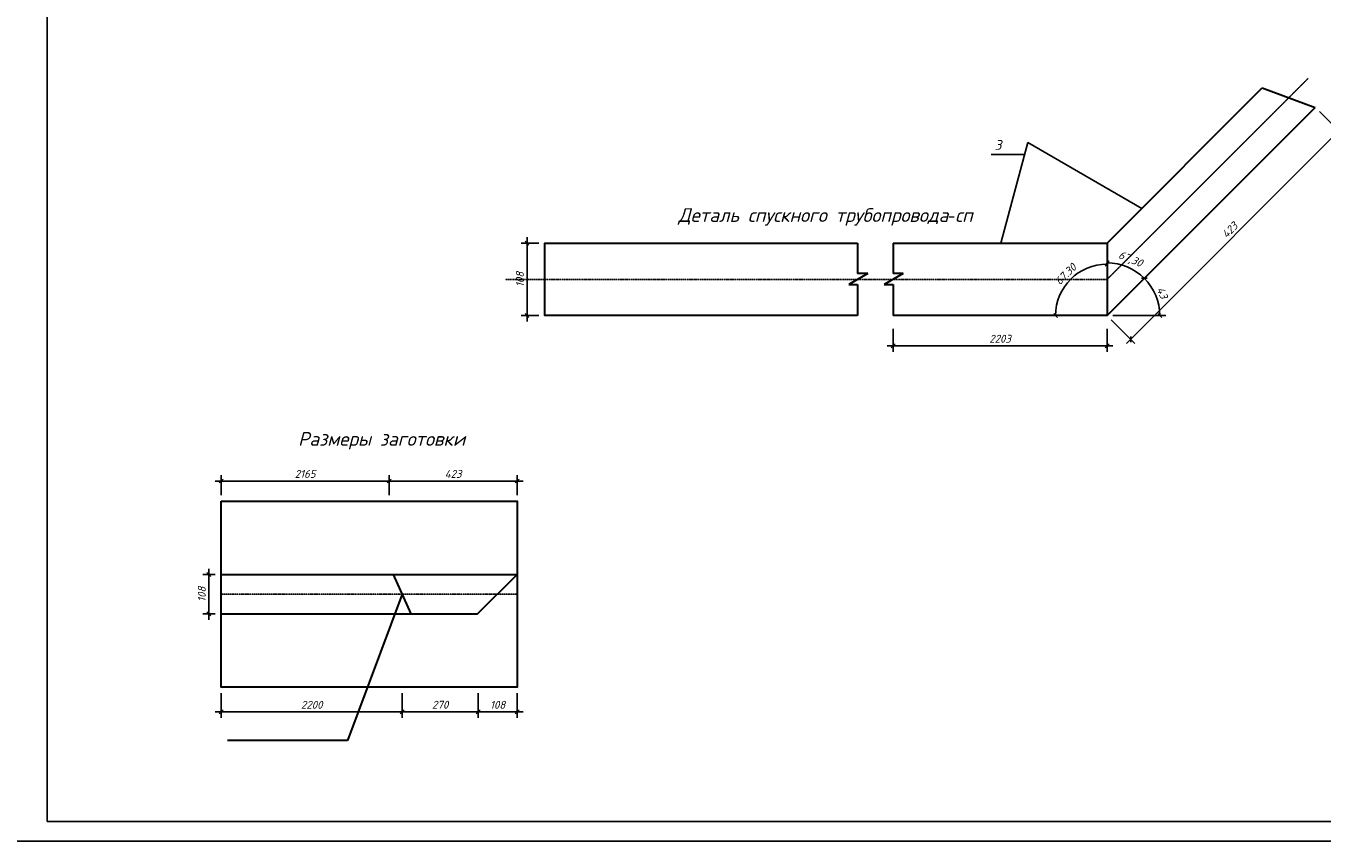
# Model space of a CAD drawing. Header units: millimetres. Extents: x -3143211 to -2549809, y 1060331 to 1394375.
# Tile 85 of 151: x -3055836 to -3022827, y 1118805 to 1139555. Entities that reach past the tile are written whole.
import ezdxf

# ---------------------------------------------------------------- set-up
doc = ezdxf.new("R2010")
doc.units = ezdxf.units.MM
doc.linetypes.add('ACAD_ISO10W100', pattern=[18, 12, -3, 0, -3])
doc.layers.add('(002) Рамка', color=7, linetype='Continuous')
doc.layers.add('ос', color=1, linetype='Continuous')
doc.styles.get("Standard").update_dxf_attribs({"font": 'isocpeui.ttf'})
doc.dimstyles.new('ISO-25', dxfattribs={"dimtxt": 2.5, "dimasz": 2.5, "dimexe": 1.25, "dimexo": 0.625, "dimtad": 1, "dimlfac": 100, "dimtxsty": 'Standard', "dimblk": 'OBLIQUE', "dimcen": 2.5, "dimadec": 0, "dimazin": 0, "dimtfac": 1, "dimtmove": 0, "dimatfit": 3, "dimldrblk": 'OBLIQUE', "dimfxl": 1, "dimarcsym": 0})

# ---------------------------------------------------------------- blocks, each defined once
blk = doc.blocks.new('_Oblique')
at = {"color": 0, "linetype": 'ByBlock', "lineweight": -2}
blk.add_line((-0.5, -0.5), (0.5, 0.5), dxfattribs=at)
blk = doc.blocks.new('*D87')
at = {"color": 0, "lineweight": -2, "ltscale": 150, "transparency": 16777216}
for p, q in [((-3051013, 1127970), (-3046437, 1127970)), ((-3050863, 1127606), (-3050863, 1128120)), ((-3046587, 1127606), (-3046587, 1128120))]:
    blk.add_line(p, q, dxfattribs=at)
at = {"layer": 'Defpoints', "color": 0, "ltscale": 150, "transparency": 16777216}
for p in [(-3046587, 1127970), (-3050863, 1127456), (-3046587, 1127456)]:
    blk.add_point(p, dxfattribs=at)
at = {"color": 0, "lineweight": -2, "ltscale": 150, "transparency": 16777216, "xscale": 100, "yscale": 100, "zscale": 100, "rotation": 180}
blk.add_blockref('_Oblique', (-3050863, 1127970), dxfattribs=at)
at = {"color": 0, "lineweight": -2, "ltscale": 150, "transparency": 16777216, "xscale": 100, "yscale": 100, "zscale": 100}
blk.add_blockref('_Oblique', (-3046587, 1127970), dxfattribs=at)
at = {"color": 0, "ltscale": 150, "transparency": 16777216, "insert": (-3048725, 1128150), "char_height": 200, "attachment_point": 5}
blk.add_mtext('2165', dxfattribs=at)
blk = doc.blocks.new('*D88')
at = {"color": 0, "lineweight": -2, "ltscale": 150, "transparency": 16777216}
for p, q in [((-3046737, 1127970), (-3043174, 1127970)), ((-3046587, 1127606), (-3046587, 1128120)), ((-3043324, 1127606), (-3043324, 1128120))]:
    blk.add_line(p, q, dxfattribs=at)
at = {"layer": 'Defpoints', "color": 0, "ltscale": 150, "transparency": 16777216}
for p in [(-3043324, 1127970), (-3046587, 1127456), (-3043324, 1127456)]:
    blk.add_point(p, dxfattribs=at)
at = {"color": 0, "lineweight": -2, "ltscale": 150, "transparency": 16777216, "xscale": 100, "yscale": 100, "zscale": 100, "rotation": 180}
blk.add_blockref('_Oblique', (-3046587, 1127970), dxfattribs=at)
at = {"color": 0, "lineweight": -2, "ltscale": 150, "transparency": 16777216, "xscale": 100, "yscale": 100, "zscale": 100}
blk.add_blockref('_Oblique', (-3043324, 1127970), dxfattribs=at)
at = {"color": 0, "ltscale": 150, "transparency": 16777216, "insert": (-3044956, 1128150), "char_height": 200, "attachment_point": 5}
blk.add_mtext('423', dxfattribs=at)
blk = doc.blocks.new('*D89')
at = {"color": 0, "lineweight": -2, "ltscale": 150, "transparency": 16777216}
for p, q in [((-3050863, 1122571), (-3050863, 1121943)), ((-3046251, 1122571), (-3046251, 1121943)), ((-3051013, 1122093), (-3046101, 1122093))]:
    blk.add_line(p, q, dxfattribs=at)
at = {"layer": 'Defpoints', "color": 0, "ltscale": 150, "transparency": 16777216}
for p in [(-3050863, 1122721), (-3046251, 1122721), (-3046251, 1122093)]:
    blk.add_point(p, dxfattribs=at)
at = {"color": 0, "lineweight": -2, "ltscale": 150, "transparency": 16777216, "xscale": 100, "yscale": 100, "zscale": 100, "rotation": 180}
blk.add_blockref('_Oblique', (-3050863, 1122093), dxfattribs=at)
at = {"color": 0, "lineweight": -2, "ltscale": 150, "transparency": 16777216, "xscale": 100, "yscale": 100, "zscale": 100}
blk.add_blockref('_Oblique', (-3046251, 1122093), dxfattribs=at)
at = {"color": 0, "ltscale": 150, "transparency": 16777216, "insert": (-3048557, 1122273), "char_height": 200, "attachment_point": 5}
blk.add_mtext('2200', dxfattribs=at)
blk = doc.blocks.new('*D90')
at = {"color": 0, "lineweight": -2, "ltscale": 150, "transparency": 16777216}
for p, q in [((-3044320, 1122571), (-3044320, 1121943)), ((-3043324, 1122571), (-3043324, 1121943)), ((-3043174, 1122093), (-3044470, 1122093))]:
    blk.add_line(p, q, dxfattribs=at)
at = {"layer": 'Defpoints', "color": 0, "ltscale": 150, "transparency": 16777216}
for p in [(-3044320, 1122721), (-3043324, 1122721), (-3044320, 1122093)]:
    blk.add_point(p, dxfattribs=at)
at = {"color": 0, "lineweight": -2, "ltscale": 150, "transparency": 16777216, "xscale": 100, "yscale": 100, "zscale": 100, "rotation": 180}
blk.add_blockref('_Oblique', (-3044320, 1122093), dxfattribs=at)
at = {"color": 0, "lineweight": -2, "ltscale": 150, "transparency": 16777216, "xscale": 100, "yscale": 100, "zscale": 100}
blk.add_blockref('_Oblique', (-3043324, 1122093), dxfattribs=at)
at = {"color": 0, "ltscale": 150, "transparency": 16777216, "insert": (-3043822, 1122273), "char_height": 200, "attachment_point": 5}
blk.add_mtext('108', dxfattribs=at)
blk = doc.blocks.new('*D57')
at = {"color": 0, "lineweight": -2, "ltscale": 150, "transparency": 16777216}
for p, q in [((-3046251, 1122571), (-3046251, 1121943)), ((-3044320, 1122571), (-3044320, 1121943)), ((-3044170, 1122093), (-3046401, 1122093))]:
    blk.add_line(p, q, dxfattribs=at)
at = {"layer": 'Defpoints', "color": 0, "ltscale": 150, "transparency": 16777216}
for p in [(-3046251, 1122721), (-3044320, 1122721), (-3046251, 1122093)]:
    blk.add_point(p, dxfattribs=at)
at = {"color": 0, "lineweight": -2, "ltscale": 150, "transparency": 16777216, "xscale": 100, "yscale": 100, "zscale": 100, "rotation": 180}
blk.add_blockref('_Oblique', (-3046251, 1122093), dxfattribs=at)
at = {"color": 0, "lineweight": -2, "ltscale": 150, "transparency": 16777216, "xscale": 100, "yscale": 100, "zscale": 100}
blk.add_blockref('_Oblique', (-3044320, 1122093), dxfattribs=at)
at = {"color": 0, "ltscale": 150, "transparency": 16777216, "insert": (-3045286, 1122275), "char_height": 200, "attachment_point": 5}
blk.add_mtext('270', dxfattribs=at)
blk = doc.blocks.new('*D91')
at = {"color": 0, "lineweight": -2, "ltscale": 150, "transparency": 16777216}
for p, q in [((-3051177, 1124438), (-3051177, 1125738)), ((-3051013, 1125588), (-3051327, 1125588)), ((-3051013, 1124588), (-3051327, 1124588))]:
    blk.add_line(p, q, dxfattribs=at)
at = {"layer": 'Defpoints', "color": 0, "ltscale": 150, "transparency": 16777216}
for p in [(-3051177, 1125588), (-3050863, 1125588), (-3050863, 1124588)]:
    blk.add_point(p, dxfattribs=at)
at = {"color": 0, "lineweight": -2, "ltscale": 150, "transparency": 16777216, "xscale": 100, "yscale": 100, "zscale": 100}
for p, rotation in [((-3051177, 1125588), 90), ((-3051177, 1124588), 270)]:
    blk.add_blockref('_Oblique', p, dxfattribs=dict(at, rotation=rotation))
at = {"color": 0, "ltscale": 150, "transparency": 16777216, "insert": (-3051357, 1125088), "char_height": 200, "attachment_point": 5, "rotation": 90}
blk.add_mtext('108', dxfattribs=at)
blk = doc.blocks.new('*D92')
at = {"color": 0, "lineweight": -2, "ltscale": 150, "transparency": 16777216}
for p, q in [((-3022896, 1137375), (-3022295, 1136774)), ((-3022295, 1136986), (-3027807, 1131473)), ((-3028196, 1132075), (-3027595, 1131473))]:
    blk.add_line(p, q, dxfattribs=at)
at = {"layer": 'Defpoints', "color": 0, "ltscale": 150, "transparency": 16777216}
for p in [(-3023002, 1137481), (-3028303, 1132181), (-3027701, 1131579)]:
    blk.add_point(p, dxfattribs=at)
at = {"color": 0, "lineweight": -2, "ltscale": 150, "transparency": 16777216, "xscale": 100, "yscale": 100, "zscale": 100}
for p, rotation in [((-3022401, 1136880), 45), ((-3027701, 1131579), 225)]:
    blk.add_blockref('_Oblique', p, dxfattribs=dict(at, rotation=rotation))
at = {"color": 0, "ltscale": 150, "transparency": 16777216, "insert": (-3025178, 1134357), "char_height": 200, "attachment_point": 5, "rotation": 45}
blk.add_mtext('423', dxfattribs=at)
blk = doc.blocks.new('*D93')
at = {"color": 0, "lineweight": -2, "ltscale": 150, "transparency": 16777216}
for p, q in [((-3033752, 1131841), (-3033752, 1131262)), ((-3028303, 1131841), (-3028303, 1131262)), ((-3033902, 1131412), (-3028153, 1131412))]:
    blk.add_line(p, q, dxfattribs=at)
at = {"layer": 'Defpoints', "color": 0, "ltscale": 150, "transparency": 16777216}
for p in [(-3033752, 1131991), (-3028303, 1131991), (-3028303, 1131412)]:
    blk.add_point(p, dxfattribs=at)
at = {"color": 0, "lineweight": -2, "ltscale": 150, "transparency": 16777216, "xscale": 100, "yscale": 100, "zscale": 100, "rotation": 180}
blk.add_blockref('_Oblique', (-3033752, 1131412), dxfattribs=at)
at = {"color": 0, "lineweight": -2, "ltscale": 150, "transparency": 16777216, "xscale": 100, "yscale": 100, "zscale": 100}
blk.add_blockref('_Oblique', (-3028303, 1131412), dxfattribs=at)
at = {"color": 0, "ltscale": 150, "transparency": 16777216, "insert": (-3031027, 1131592), "char_height": 200, "attachment_point": 5}
blk.add_mtext('2203', dxfattribs=at)
blk = doc.blocks.new('*D58')
at = {"color": 0, "lineweight": -2, "ltscale": 150, "transparency": 16777216}
for p, q in [((-3042775, 1134024), (-3043225, 1134024)), ((-3043075, 1134174), (-3043075, 1132031)), ((-3042775, 1132181), (-3043225, 1132181))]:
    blk.add_line(p, q, dxfattribs=at)
at = {"layer": 'Defpoints', "color": 0, "ltscale": 150, "transparency": 16777216}
for p in [(-3042625, 1134024), (-3043075, 1132181), (-3042625, 1132181)]:
    blk.add_point(p, dxfattribs=at)
at = {"color": 0, "lineweight": -2, "ltscale": 150, "transparency": 16777216, "xscale": 100, "yscale": 100, "zscale": 100}
for p, rotation in [((-3043075, 1134024), 90), ((-3043075, 1132181), 270)]:
    blk.add_blockref('_Oblique', p, dxfattribs=dict(at, rotation=rotation))
at = {"color": 0, "ltscale": 150, "transparency": 16777216, "insert": (-3043255, 1133102), "char_height": 200, "width": 416.24, "attachment_point": 5, "rotation": 90}
blk.add_mtext('108', dxfattribs=at)
blk = doc.blocks.new('*D94')
at = {"color": 0, "lineweight": -2, "ltscale": 150, "transparency": 16777216}
blk.add_arc((-3028303, 1132181), 1310, 90, 180, dxfattribs=at)
at = {"layer": 'Defpoints', "color": 0, "ltscale": 150, "transparency": 16777216}
for p in [(-3028303, 1134024), (-3028957, 1133315), (-3033752, 1132181), (-3028303, 1132181), (-3028303, 1132181)]:
    blk.add_point(p, dxfattribs=at)
at = {"color": 0, "lineweight": -2, "ltscale": 150, "transparency": 16777216, "xscale": 100, "yscale": 100, "zscale": 100}
blk.add_blockref('_Oblique', (-3028303, 1133490), dxfattribs=at)
at = {"color": 0, "lineweight": -2, "ltscale": 150, "transparency": 16777216, "xscale": 100, "yscale": 100, "zscale": 100, "rotation": 269.9999999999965}
blk.add_blockref('_Oblique', (-3029612, 1132181), dxfattribs=at)
at = {"color": 0, "ltscale": 150, "transparency": 16777216, "insert": (-3029357, 1133235), "char_height": 200, "width": 657.76, "attachment_point": 5, "rotation": 45}
blk.add_mtext('67.30', dxfattribs=at)
blk = doc.blocks.new('*D95')
at = {"color": 0, "lineweight": -2, "ltscale": 150, "transparency": 16777216}
blk.add_arc((-3028303, 1132181), 1342, 45, 90, dxfattribs=at)
at = {"layer": 'Defpoints', "color": 0, "ltscale": 150, "transparency": 16777216}
for p in [(-3023002, 1137481), (-3028303, 1134024), (-3027631, 1133343), (-3028303, 1132181), (-3028303, 1132181)]:
    blk.add_point(p, dxfattribs=at)
at = {"color": 0, "lineweight": -2, "ltscale": 150, "transparency": 16777216, "xscale": 100, "yscale": 100, "zscale": 100}
for p, rotation in [((-3028303, 1133523), 180.0000000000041), ((-3027353, 1133130), 314.9999999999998)]:
    blk.add_blockref('_Oblique', p, dxfattribs=dict(at, rotation=rotation))
at = {"color": 0, "ltscale": 150, "transparency": 16777216, "insert": (-3027712, 1133605), "char_height": 200, "attachment_point": 5, "rotation": 337.5}
blk.add_mtext('67,30', dxfattribs=at)
blk = doc.blocks.new('*D96')
at = {"color": 0, "lineweight": -2, "ltscale": 150, "transparency": 16777216}
blk.add_line((-3028153, 1132181), (-3026810, 1132181), dxfattribs=at)
blk.add_arc((-3028303, 1132181), 1342, 360, 45, dxfattribs=at)
at = {"layer": 'Defpoints', "color": 0, "ltscale": 150, "transparency": 16777216}
for p in [(-3023002, 1137481), (-3027006, 1132528), (-3033752, 1132181), (-3028303, 1132181), (-3028303, 1132181)]:
    blk.add_point(p, dxfattribs=at)
at = {"color": 0, "lineweight": -2, "ltscale": 150, "transparency": 16777216, "xscale": 100, "yscale": 100, "zscale": 100}
for p, rotation in [((-3027353, 1133130), 135.0000000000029), ((-3026960, 1132181), 269.9999999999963)]:
    blk.add_blockref('_Oblique', p, dxfattribs=dict(at, rotation=rotation))
at = {"color": 0, "ltscale": 150, "transparency": 16777216, "insert": (-3026896, 1132763), "char_height": 200, "attachment_point": 5, "rotation": 292.5}
blk.add_mtext('43', dxfattribs=at)

msp = doc.modelspace()

# ---------------------------------------------------------------- linework, layer by layer
at = {"color": 0}
for p, q in [((-3055296.73173, 1160304.62022), (-3055296.73173, 1119304.62022)), ((-3055296.73173, 1119304.62022), (-2998396.73173, 1119304.62022)), ((-2997896.73173, 1118804.62022), (-3057296.73173, 1118804.62022)), ((-3057296.73173, 1118804.62022), (-2997896.73173, 1118804.62022))]:
    msp.add_line(p, q, dxfattribs=at)
at = {"color": 0, "lineweight": 30, "ltscale": 150}
for p, q in [((-3028302.50888, 1134023.90145), (-3024349.80448, 1137976.60585)), ((-3024349.80448, 1137976.60585), (-3023002.12641, 1137481.06053)), ((-3028302.50888, 1132180.67806), (-3023002.12641, 1137481.06053)), ((-3034657.62487, 1134023.90145), (-3034657.62487, 1133252.47456)), ((-3033751.66878, 1134023.90145), (-3033751.66878, 1133252.47456)), ((-3034397.49716, 1133252.47456), (-3034881.91668, 1132972.79481)), ((-3034397.49716, 1133252.47456), (-3034657.62487, 1133252.47456)), ((-3033491.54107, 1133252.47456), (-3033975.96059, 1132972.79481)), ((-3033491.54107, 1133252.47456), (-3033751.66878, 1133252.47456)), ((-3034881.91668, 1132972.79481), (-3034657.62487, 1132972.79481)), ((-3034657.62487, 1132972.79481), (-3034657.62487, 1132180.67806)), ((-3033975.96059, 1132972.79481), (-3033751.66878, 1132972.79481)), ((-3033751.66878, 1132972.79481), (-3033751.66878, 1132180.67806)), ((-3050862.806, 1125588.47589), (-3043324.34377, 1125588.47589)), ((-3046482.05224, 1125588.47589), (-3046029.92726, 1124588.47589)), ((-3044332.74574, 1124588.47589), (-3043324.34377, 1125588.47589)), ((-3046255.98975, 1125088.47589), (-3047642.19492, 1121365.46465)), ((-3050862.806, 1124588.47589), (-3044332.74574, 1124588.47589)), ((-3047642.19492, 1121365.46465), (-3050706.46253, 1121365.46465))]:
    msp.add_line(p, q, dxfattribs=at)
at = {"color": 0, "ltscale": 150}
for p, q in [((-3030322.25152, 1136584.16246), (-3031008.27139, 1134023.90145)), ((-3027418.64555, 1134907.76478), (-3030322.25152, 1136584.16246)), ((-3030402.14342, 1136286.00182), (-3031253.50996, 1136286.00182))]:
    msp.add_line(p, q, dxfattribs=at)
at = {"color": 0, "lineweight": 30, "ltscale": 150}
for points in [[(-3034657.62487, 1132180.67806), (-3042624.58065, 1132180.67806), (-3042624.58065, 1134023.90145), (-3034657.62487, 1134023.90145)], [(-3033751.66878, 1134023.90145), (-3028302.50888, 1134023.90145), (-3028302.50888, 1132180.67806), (-3033751.66878, 1132180.67806)]]:
    msp.add_lwpolyline(points, dxfattribs=at)
msp.add_lwpolyline([(-3050862.806, 1127455.63293), (-3043324.34377, 1127455.63293), (-3043324.34377, 1122721.31885), (-3050862.806, 1122721.31885)], close=True, dxfattribs=at)
at = {"layer": 'ос', "color": 0, "linetype": 'ACAD_ISO10W100', "ltscale": 0.25}
for p, q in [((-3028302.50888, 1133102.28975), (-3023180.73906, 1138224.05957)), ((-3043631.1834, 1133102.28975), (-3028302.50888, 1133102.28975)), ((-3050862.806, 1125088.47589), (-3043324.34377, 1125088.47589))]:
    msp.add_line(p, q, dxfattribs=at)

# ---------------------------------------------------------------- texts
at = {"layer": '(002) Рамка', "insert": (-3069699.28716, 1123534.63865), "char_height": 300, "width": 11750.9206449, "attachment_point": 1}
msp.add_mtext('\\pi96.71032;Surxondaryo viloyati “Termiz” EIZning Bandixon tumani filiali \\P\\pi1164.55123;uchun ichimlik suvi inshootini va tarmog’ini qurish.', dxfattribs=at)
at = {"color": 0, "ltscale": 150, "insert": (-3031079.65062, 1136650.11041), "char_height": 250, "width": 209.5075758, "attachment_point": 2}
msp.add_mtext('3', dxfattribs=at)
at = {"color": 0, "ltscale": 0.01, "char_height": 350, "attachment_point": 2}
for s, insert, width in [('Деталь спускного трубопровода{\\fTimes New Roman|b0|i0|c186|p18;-}сп', (-3035473.98392, 1134915.47904), 8522.2160317), ('Размеры заготовки', (-3046777.11347, 1129216.63312), 4163.8821197)]:
    msp.add_mtext(s, dxfattribs=dict(at, insert=insert, width=width))

# ---------------------------------------------------------------- dimensions: what is measured, and where the dimension line sits
at = {"color": 0, "ltscale": 150}
for base, line1, line2, text, picture, middle in [((-3027006.1091, 1132528.04733), ((-3028302.50888, 1132180.67806), (-3023002.12641, 1137481.06053)), ((-3028302.50888, 1132180.67806), (-3033751.66878, 1132180.67806)), '43', '*D96', (-3026896.24245, 1132763.17268)), ((-3027631.44297, 1133342.9983), ((-3028302.50888, 1132180.67806), (-3023002.12641, 1137481.06053)), ((-3028302.50888, 1134023.90145), (-3028302.50888, 1132180.67806)), '67,30', '*D95', (-3027712.36058, 1133605.42208)), ((-3028957.33877, 1133314.8767), ((-3028302.50888, 1134023.90145), (-3028302.50888, 1132180.67806)), ((-3028302.50888, 1132180.67806), (-3033751.66878, 1132180.67806)), '67.30', '*D94', (-3029356.76808, 1133234.93726))]:
    dim = msp.add_angular_dim_2l(base=base, line1=line1, line2=line2, text=text, dimstyle='ISO-25', override={"dimtxt": 200, "dimasz": 100, "dimexe": 150, "dimexo": 150, "dimgap": 80, "dimblk": 'Oblique', "dimcen": 200, "dimdle": 150, "dimfxl": 1.25, "dimarcsym": 1}, dxfattribs=at)
    dim.commit()
    dim.dimension.update_dxf_attribs({"geometry": picture, "text_midpoint": middle})
for p1, p2, distance, text, override, picture, middle in [((-3023002.12641, 1137481.06053), (-3028302.50888, 1132180.67806), 850.35561, '423', {"dimtxt": 200, "dimasz": 100, "dimexe": 150, "dimexo": 150, "dimgap": 80, "dimblk": 'Oblique', "dimcen": 200, "dimdle": 150, "dimfxl": 1.25, "dimarcsym": 1}, '*D92', (-3025178.30464, 1134356.85629)), ((-3033751.66878, 1131990.85891), (-3028302.50888, 1131990.85891), -578.67912, '2203', {"dimtxt": 200, "dimasz": 100, "dimexe": 150, "dimexo": 150, "dimgap": 80, "dimcen": 200, "dimdle": 150, "dimfxl": 1.25, "dimarcsym": 1}, '*D93', (-3031027.08883, 1131592.17979))]:
    dim = msp.add_aligned_dim(p1=p1, p2=p2, distance=distance, text=text, dimstyle='ISO-25', override=override, dxfattribs=at)
    dim.commit()
    dim.dimension.update_dxf_attribs({"geometry": picture, "text_midpoint": middle})
for base, p1, p2, picture, middle in [((-3043074.53941, 1132180.67806), (-3042624.58065, 1134023.90145), (-3042624.58065, 1132180.67806), '*D58', (-3043254.53941, 1133102.28975)), ((-3051177.2295, 1125588.47589), (-3050862.806, 1124588.47589), (-3050862.806, 1125588.47589), '*D91', (-3051357.2295, 1125088.47589))]:
    dim = msp.add_linear_dim(base=base, p1=p1, p2=p2, angle=90, text='108', dimstyle='ISO-25', override={"dimtxt": 200, "dimasz": 100, "dimexe": 150, "dimexo": 150, "dimgap": 80, "dimblk": 'Oblique', "dimcen": 200, "dimdle": 150, "dimfxl": 1.25, "dimarcsym": 1}, dxfattribs=at)
    dim.commit()
    dim.dimension.update_dxf_attribs({"geometry": picture, "text_midpoint": middle})
for base, p1, p2, text, picture, middle in [((-3046587.07073, 1127970.32939), (-3050862.806, 1127455.63293), (-3046587.07073, 1127455.63293), '2165', '*D87', (-3048724.93837, 1128150.32939)), ((-3043324.34377, 1127970.32939), (-3046587.07073, 1127455.63293), (-3043324.34377, 1127455.63293), '423', '*D88', (-3044955.70725, 1128150.32939)), ((-3046250.97434, 1122093.29044), (-3050862.806, 1122721.31885), (-3046250.97434, 1122721.31885), '2200', '*D89', (-3048556.89017, 1122273.29044)), ((-3046250.97434, 1122093.29044), (-3044320.13693, 1122721.31885), (-3046250.97434, 1122721.31885), '270', '*D57', (-3045285.55563, 1122274.57832)), ((-3044320.13693, 1122093.29044), (-3043324.34377, 1122721.31885), (-3044320.13693, 1122721.31885), '108', '*D90', (-3043822.24035, 1122273.29044))]:
    dim = msp.add_linear_dim(base=base, p1=p1, p2=p2, text=text, dimstyle='ISO-25', override={"dimtxt": 200, "dimasz": 100, "dimexe": 150, "dimexo": 150, "dimgap": 80, "dimblk": 'Oblique', "dimcen": 200, "dimdle": 150, "dimfxl": 1.25, "dimarcsym": 1}, dxfattribs=at)
    dim.commit()
    dim.dimension.update_dxf_attribs({"geometry": picture, "text_midpoint": middle})

doc.saveas('drawing.dxf')
